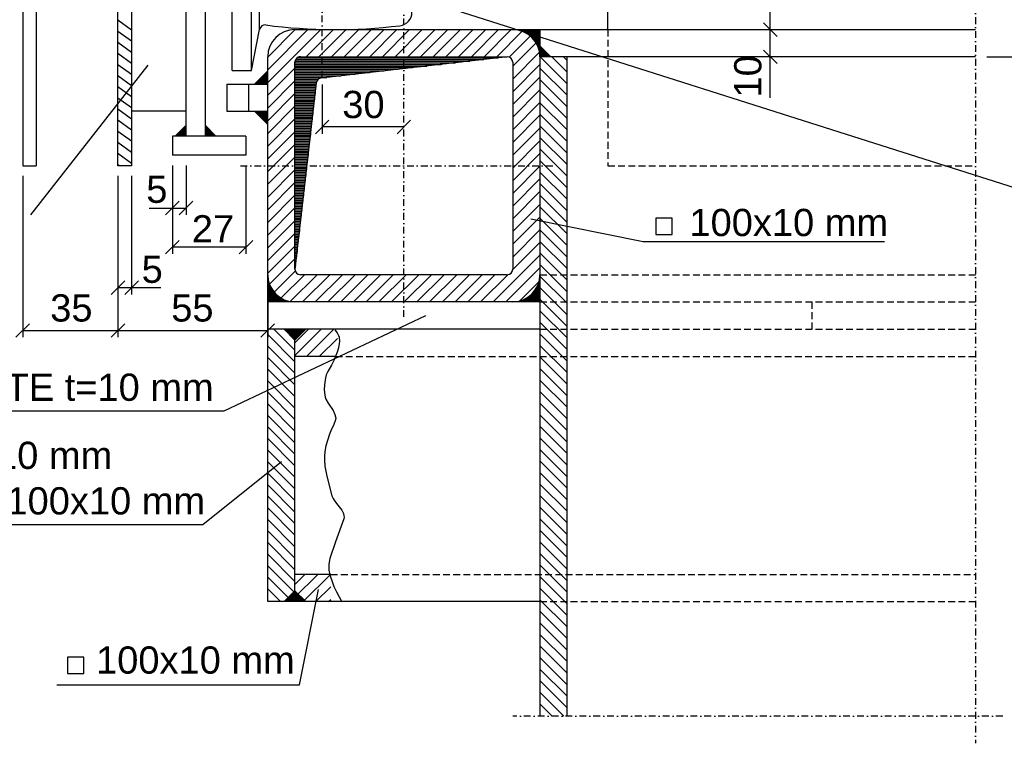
# Model space of a CAD drawing. Header units: millimetres. Extents: x -199700 to -180307, y -39802 to -30209.
# Tile 5 of 11: x -191993 to -191631, y -39699 to -39433. Entities that reach past the tile are written whole.
import ezdxf

# ---------------------------------------------------------------- set-up
doc = ezdxf.new("R2010")
doc.units = ezdxf.units.MM
doc.header["$LTSCALE"] = 5
doc.header["$MEASUREMENT"] = 0
for name, pattern in [('DASHDOT', [1, 0.5, -0.25, 0, -0.25]), ('DASHED', [0.75, 0.5, -0.25]), ('HIDDEN', [0.375, 0.25, -0.125])]:
    doc.linetypes.add(name, pattern=pattern)
for name, color, linetype in [('2', 7, 'CONTINUOUS'), ('3', 7, 'CONTINUOUS'), ('5', 7, 'CONTINUOUS'), ('7', 7, 'CONTINUOUS'), ('Beschriftung', 7, 'CONTINUOUS')]:
    doc.layers.add(name, color=color, linetype=linetype)

# ---------------------------------------------------------------- blocks, each defined once
blk = doc.blocks.new('VER')
at = {"layer": '2', "color": 7, "linetype": 'Continuous'}
for p, q in [((0, -40), (40, 0)), ((0, -35.757), (35.757, 0)), ((0, -31.515), (31.515, 0)), ((0, -27.273), (27.273, 0)), ((0, -23.029), (23.029, 0)), ((0, -18.787), (18.787, 0)), ((0, -14.545), (14.545, 0)), ((0, -10.301), (10.301, 0)), ((0, -6.059), (6.059, 0)), ((0, -1.817), (1.817, 0))]:
    blk.add_line(p, q, dxfattribs=at)

msp = doc.modelspace()

# ---------------------------------------------------------------- linework, layer by layer
at = {"layer": '2', "color": 7, "linetype": 'DASHDOT'}
for p, q in [((-191641.5, -39202.88), (-191641.5, -39698.9)), ((-191881.49, -39454.61), (-191881.49, -39326.89)), ((-191851.49, -39542.41), (-191851.49, -39426.9)), ((-191911.49, -39486.9), (-191796.03, -39486.9)), ((-191631.5, -39688.9), (-191811.49, -39688.9))]:
    msp.add_line(p, q, dxfattribs=at)
at = {"layer": '2', "color": 7, "linetype": 'Continuous'}
for p, q in [((-191931.49, -39475.99), (-191931.49, -39297.19)), ((-191924.49, -39295.82), (-191924.49, -39475.99)), ((-191991.49, -39309.35), (-191991.49, -39486.9)), ((-191986.49, -39309.35), (-191986.49, -39486.9)), ((-191956.49, -39486.9), (-191956.49, -39317.64)), ((-191951.49, -39317.64), (-191951.49, -39486.9)), ((-191914.49, -39451.9), (-191914.49, -39321.9)), ((-191907.49, -39451.9), (-191907.49, -39321.9)), ((-191904.49, -39436.9), (-191904.49, -39336.9)), ((-191776.49, -39436.9), (-191776.49, -39426.9)), ((-191907.49, -39451.9), (-191904.49, -39436.9)), ((-191891.49, -39436.9), (-191641.5, -39436.9)), ((-191801.49, -39437.2), (-191809.06, -39437.2)), ((-191801.49, -39437.5), (-191808.08, -39437.5)), ((-191801.49, -39437.8), (-191807.35, -39437.8)), ((-191801.49, -39438.1), (-191806.75, -39438.1)), ((-191801.49, -39438.4), (-191806.23, -39438.4)), ((-191801.49, -39436.9), (-191801.49, -39688.9)), ((-191801.49, -39438.7), (-191805.77, -39438.7)), ((-191801.49, -39439), (-191805.36, -39439)), ((-191801.49, -39439.3), (-191805, -39439.3)), ((-191801.49, -39439.6), (-191804.66, -39439.6)), ((-191801.49, -39439.9), (-191804.35, -39439.9)), ((-191801.49, -39440.2), (-191804.07, -39440.2)), ((-191801.49, -39440.5), (-191803.81, -39440.5)), ((-191801.49, -39440.8), (-191803.57, -39440.8)), ((-191801.49, -39441.1), (-191803.35, -39441.1)), ((-191801.49, -39441.4), (-191803.14, -39441.4)), ((-191801.49, -39441.7), (-191802.95, -39441.7)), ((-191801.49, -39442), (-191802.78, -39442)), ((-191801.49, -39442.3), (-191802.62, -39442.3)), ((-191801.49, -39442.6), (-191802.47, -39442.6)), ((-191801.49, -39442.9), (-191802.33, -39442.9)), ((-191801.49, -39443.2), (-191802.2, -39443.2)), ((-191801.49, -39443.5), (-191802.09, -39443.5)), ((-191801.49, -39443.8), (-191801.99, -39443.8)), ((-191801.49, -39444.1), (-191801.89, -39444.1)), ((-191801.49, -39444.4), (-191801.81, -39444.4)), ((-191801.49, -39444.7), (-191801.74, -39444.7)), ((-191801.49, -39445), (-191801.68, -39445)), ((-191801.49, -39445.3), (-191801.62, -39445.3)), ((-191901.49, -39646.9), (-191901.49, -39446.9)), ((-191891.49, -39524.9), (-191891.49, -39448.9)), ((-191889.49, -39446.9), (-191813.49, -39446.9)), ((-191813.49, -39446.9), (-191881.92, -39454.72)), ((-191811.49, -39448.9), (-191811.49, -39524.9)), ((-191641.5, -39446.9), (-191801.49, -39446.9)), ((-191791.49, -39688.9), (-191791.49, -39446.9)), ((-191914.49, -39451.9), (-191907.49, -39451.9)), ((-191883.68, -39456.48), (-191891.49, -39524.9)), ((-191916.49, -39456.9), (-191901.49, -39456.9)), ((-191916.49, -39456.9), (-191916.49, -39466.9)), ((-191908.49, -39456.9), (-191908.49, -39466.9)), ((-191931.49, -39466.9), (-191951.49, -39466.9)), ((-191916.49, -39466.9), (-191901.49, -39466.9)), ((-191909.49, -39475.99), (-191936.49, -39475.99)), ((-191936.49, -39475.99), (-191936.49, -39482.99)), ((-191909.49, -39475.99), (-191909.49, -39482.99)), ((-191909.49, -39482.99), (-191936.49, -39482.99)), ((-191991.49, -39486.9), (-191986.49, -39486.9)), ((-191951.49, -39486.9), (-191956.49, -39486.9)), ((-191901.49, -39528.5), (-191901.37, -39528.5)), ((-191901.49, -39528.8), (-191901.31, -39528.8)), ((-191813.49, -39526.9), (-191889.49, -39526.9)), ((-191801.49, -39528.8), (-191801.68, -39528.8)), ((-191801.49, -39528.5), (-191801.62, -39528.5)), ((-191901.49, -39529.1), (-191901.25, -39529.1)), ((-191901.49, -39529.4), (-191901.18, -39529.4)), ((-191901.49, -39529.7), (-191901.09, -39529.7)), ((-191901.49, -39530), (-191901, -39530)), ((-191901.49, -39530.3), (-191900.9, -39530.3)), ((-191901.49, -39530.6), (-191900.79, -39530.6)), ((-191901.49, -39530.9), (-191900.66, -39530.9)), ((-191901.49, -39531.2), (-191900.52, -39531.2)), ((-191901.49, -39531.5), (-191900.37, -39531.5)), ((-191901.49, -39531.8), (-191900.21, -39531.8)), ((-191901.49, -39532.1), (-191900.04, -39532.1)), ((-191901.49, -39532.4), (-191899.85, -39532.4)), ((-191801.49, -39532.4), (-191803.14, -39532.4)), ((-191801.49, -39532.1), (-191802.95, -39532.1)), ((-191801.49, -39531.8), (-191802.78, -39531.8)), ((-191801.49, -39531.5), (-191802.62, -39531.5)), ((-191801.49, -39531.2), (-191802.47, -39531.2)), ((-191801.49, -39530.9), (-191802.33, -39530.9)), ((-191801.49, -39530.6), (-191802.2, -39530.6)), ((-191801.49, -39530.3), (-191802.09, -39530.3)), ((-191801.49, -39530), (-191801.99, -39530)), ((-191801.49, -39529.7), (-191801.89, -39529.7)), ((-191801.49, -39529.4), (-191801.81, -39529.4)), ((-191801.49, -39529.1), (-191801.74, -39529.1)), ((-191901.49, -39532.7), (-191899.64, -39532.7)), ((-191901.49, -39533), (-191899.42, -39533)), ((-191901.49, -39533.3), (-191899.18, -39533.3)), ((-191901.49, -39533.6), (-191898.92, -39533.6)), ((-191901.49, -39533.9), (-191898.64, -39533.9)), ((-191901.49, -39534.2), (-191898.33, -39534.2)), ((-191901.49, -39534.5), (-191897.99, -39534.5)), ((-191901.49, -39534.8), (-191897.63, -39534.8)), ((-191901.49, -39535.1), (-191897.22, -39535.1)), ((-191901.49, -39535.4), (-191896.76, -39535.4)), ((-191901.49, -39535.7), (-191896.24, -39535.7)), ((-191901.49, -39536), (-191895.64, -39536)), ((-191801.49, -39536), (-191807.35, -39536)), ((-191801.49, -39535.7), (-191806.75, -39535.7)), ((-191801.49, -39535.4), (-191806.23, -39535.4)), ((-191801.49, -39535.1), (-191805.77, -39535.1)), ((-191801.49, -39534.8), (-191805.36, -39534.8)), ((-191801.49, -39534.5), (-191805, -39534.5)), ((-191801.49, -39534.2), (-191804.66, -39534.2)), ((-191801.49, -39533.9), (-191804.35, -39533.9)), ((-191801.49, -39533.6), (-191804.07, -39533.6)), ((-191801.49, -39533.3), (-191803.81, -39533.3)), ((-191801.49, -39533), (-191803.57, -39533)), ((-191801.49, -39532.7), (-191803.35, -39532.7)), ((-191901.49, -39536.3), (-191894.91, -39536.3)), ((-191901.49, -39536.6), (-191893.93, -39536.6)), ((-191801.49, -39536.9), (-191901.49, -39536.9)), ((-191801.49, -39536.6), (-191809.06, -39536.6)), ((-191801.49, -39536.3), (-191808.08, -39536.3)), ((-191801.49, -39546.9), (-191901.49, -39546.9)), ((-191891.49, -39646.9), (-191891.49, -39546.9)), ((-191876.55, -39556.9), (-191891.49, -39556.9)), ((-191878.32, -39636.9), (-191891.49, -39636.9)), ((-191801.49, -39646.9), (-191901.49, -39646.9))]:
    msp.add_line(p, q, dxfattribs=at)
at = {"layer": '2', "color": 7, "linetype": 'DASHED'}
for p, q in [((-191776.49, -39436.9), (-191776.49, -39486.9)), ((-191776.49, -39486.9), (-191641.5, -39486.9)), ((-191801.49, -39526.9), (-191641.5, -39526.9)), ((-191801.49, -39536.9), (-191641.5, -39536.9)), ((-191701.49, -39546.9), (-191701.49, -39536.9)), ((-191801.49, -39546.9), (-191641.5, -39546.9)), ((-191876.55, -39556.9), (-191641.5, -39556.9)), ((-191878.32, -39636.9), (-191641.5, -39636.9)), ((-191801.49, -39646.9), (-191641.5, -39646.9))]:
    msp.add_line(p, q, dxfattribs=at)
at = {"layer": '2', "color": 7, "linetype": 'HIDDEN'}
msp.add_lwpolyline([(-191891.49, -39524.9), (-191891.49, -39448.9, -0.414214), (-191889.49, -39446.9), (-191813.49, -39446.9), (-191881.92, -39454.72, 0.349023), (-191883.68, -39456.48), (-191891.49, -39524.9)], format="xyb", dxfattribs=at)
at = {"layer": '2', "color": 7, "linetype": 'Continuous'}
msp.add_lwpolyline([(-191876.87, -39547.17), (-191876.02, -39548.24), (-191875.46, -39549.19), (-191875.25, -39549.87), (-191875.12, -39551.35), (-191875.18, -39552.13), (-191875.51, -39553.73), (-191876.01, -39555.34), (-191877.14, -39558.36), (-191878.04, -39560.13), (-191879.44, -39562.41), (-191879.96, -39563.61), (-191880.28, -39564.79), (-191880.66, -39567.27), (-191880.7, -39569.15), (-191880.51, -39570.99), (-191880.33, -39571.86), (-191880.08, -39572.61), (-191879.31, -39574.02), (-191877.43, -39576.77), (-191876.77, -39578.24), (-191876.51, -39579.54), (-191876.58, -39580.18), (-191877.25, -39581.93), (-191878.36, -39584.23), (-191878.83, -39585.43), (-191880.12, -39589.66), (-191880.52, -39591.8), (-191880.65, -39593.59), (-191880.65, -39594.79), (-191880.46, -39597.22), (-191879.8, -39600.86), (-191877.89, -39608.05), (-191877.5, -39609.04), (-191877.12, -39609.68), (-191876.21, -39610.93), (-191874.3, -39613.35), (-191873.66, -39614.58), (-191873.47, -39615.41), (-191873.46, -39615.84), (-191873.58, -39616.49), (-191876.58, -39624.92), (-191878.64, -39631.11), (-191879.04, -39633.09), (-191879.07, -39634.44), (-191879, -39635.35), (-191878.64, -39637.11), (-191877.71, -39639.92), (-191877.15, -39641.29), (-191876.21, -39643.3), (-191874.28, -39647)], dxfattribs=at)
for centre, radius, start, end in [((-191853.48, -39430.54), 4.98, 276.1307, 359.9998), ((-191902.51, -39437.2), 2, 82.1822, 168.6907), ((-191876.49, -39239.9), 197, 262.4904, 276.8658), ((-191891.49, -39446.9), 10, 90, 180), ((-191811.49, -39446.9), 10, 0, 90), ((-191889.49, -39448.9), 2, 90, 180), ((-191813.49, -39448.9), 2, 0, 90), ((-191881.69, -39456.71), 2, 96.5195, 173.4801), ((-191889.49, -39524.9), 2, 180, 270), ((-191813.49, -39524.9), 2, 270, 0), ((-191891.49, -39526.9), 10, 180, 270), ((-191811.49, -39526.9), 10, 270, 0)]:
    msp.add_arc(centre, radius, start, end, dxfattribs=at)
at = {"layer": '3', "color": 7, "linetype": 'Continuous'}
for p, q in [((-191716.88, -39461.97), (-191716.88, -39408.87)), ((-191719.38, -39434.4), (-191714.38, -39439.4)), ((-191714.38, -39439.4), (-191719.38, -39434.4)), ((-191724.84, -39436.9), (-191714.38, -39436.9)), ((-191719.38, -39444.4), (-191714.38, -39449.4)), ((-191881.49, -39457.11), (-191881.49, -39475.14)), ((-191878.99, -39470.14), (-191883.99, -39475.14)), ((-191853.99, -39475.14), (-191848.99, -39470.14)), ((-191851.49, -39472.64), (-191881.49, -39472.64)), ((-191936.49, -39486.74), (-191936.49, -39519.28)), ((-191931.49, -39486.74), (-191931.49, -39504.91)), ((-191909.49, -39486.74), (-191909.49, -39519.28)), ((-191991.49, -39490.65), (-191991.49, -39549.87)), ((-191956.49, -39490.65), (-191956.49, -39549.87)), ((-191951.49, -39490.65), (-191951.49, -39534.19)), ((-191933.99, -39499.91), (-191938.99, -39504.91)), ((-191933.99, -39504.91), (-191928.99, -39499.91)), ((-191945, -39502.41), (-191931.49, -39502.41)), ((-191933.99, -39514.28), (-191938.99, -39519.28)), ((-191911.99, -39519.28), (-191906.99, -39514.28)), ((-191909.49, -39516.78), (-191936.49, -39516.78)), ((-191953.99, -39529.19), (-191958.99, -39534.19)), ((-191940.79, -39531.69), (-191956.49, -39531.69)), ((-191953.99, -39534.19), (-191948.99, -39529.19)), ((-191901.49, -39529.4), (-191901.49, -39549.87)), ((-191993.99, -39549.87), (-191988.99, -39544.87)), ((-191953.99, -39544.87), (-191958.99, -39549.87)), ((-191958.99, -39549.87), (-191953.99, -39544.87)), ((-191898.99, -39544.87), (-191903.99, -39549.87)), ((-191991.49, -39547.37), (-191901.49, -39547.37))]:
    msp.add_line(p, q, dxfattribs=at)
at = {"layer": '5', "color": 7, "linetype": 'Continuous'}
for p, q in [((-191951.49, -39437.11), (-191956.49, -39433.48)), ((-191951.49, -39441.21), (-191956.49, -39437.57)), ((-191901.49, -39456.38), (-191882.02, -39436.9)), ((-191901.49, -39451.71), (-191886.7, -39436.9)), ((-191901.49, -39447.04), (-191891.35, -39436.9)), ((-191887.35, -39446.9), (-191877.35, -39436.9)), ((-191882.69, -39446.9), (-191872.69, -39436.9)), ((-191878.02, -39446.9), (-191868.02, -39436.9)), ((-191873.35, -39446.9), (-191863.35, -39436.9)), ((-191868.69, -39446.9), (-191858.69, -39436.9)), ((-191864.02, -39446.9), (-191854.02, -39436.9)), ((-191859.35, -39446.9), (-191849.35, -39436.9)), ((-191854.69, -39446.9), (-191844.69, -39436.9)), ((-191850.02, -39446.9), (-191840.02, -39436.9)), ((-191845.34, -39446.9), (-191835.34, -39436.9)), ((-191840.68, -39446.9), (-191830.68, -39436.9)), ((-191836.02, -39446.9), (-191826.02, -39436.9)), ((-191831.35, -39446.9), (-191821.35, -39436.9)), ((-191826.68, -39446.9), (-191816.68, -39436.9)), ((-191822.02, -39446.9), (-191812.02, -39436.9)), ((-191817.35, -39446.9), (-191807.99, -39437.54)), ((-191951.49, -39445.27), (-191956.49, -39441.64)), ((-191812.81, -39447.03), (-191805.05, -39439.27)), ((-191811.49, -39450.38), (-191802.91, -39441.8)), ((-191951.49, -39449.35), (-191956.49, -39445.72)), ((-191811.49, -39455.05), (-191801.65, -39445.2)), ((-191891.49, -39449.08), (-191832.55, -39449.08)), ((-191891.45, -39448.48), (-191827.3, -39448.48)), ((-191891.21, -39447.88), (-191822.05, -39447.88)), ((-191890.67, -39447.28), (-191816.8, -39447.28)), ((-191801.37, -39446.9), (-191791.49, -39456.78)), ((-191797.12, -39446.9), (-191791.49, -39452.53)), ((-191792.88, -39446.9), (-191791.49, -39448.29)), ((-191951.49, -39453.43), (-191956.49, -39449.8)), ((-191901.49, -39461.04), (-191891.49, -39451.04)), ((-191891.49, -39449.68), (-191837.8, -39449.68)), ((-191891.49, -39450.28), (-191843.05, -39450.28)), ((-191891.49, -39450.88), (-191848.3, -39450.88)), ((-191891.49, -39451.48), (-191853.55, -39451.48)), ((-191891.49, -39452.08), (-191858.8, -39452.08)), ((-191891.49, -39452.68), (-191864.05, -39452.68)), ((-191811.49, -39459.7), (-191801.49, -39449.7)), ((-191801.49, -39451.02), (-191791.49, -39461.02)), ((-191951.49, -39457.51), (-191956.49, -39453.88)), ((-191901.49, -39465.71), (-191891.49, -39455.71)), ((-191891.49, -39453.28), (-191869.3, -39453.28)), ((-191891.49, -39453.88), (-191874.55, -39453.88)), ((-191891.49, -39454.48), (-191879.8, -39454.48)), ((-191891.49, -39455.08), (-191882.85, -39455.08)), ((-191891.49, -39455.68), (-191883.4, -39455.68)), ((-191891.49, -39456.28), (-191883.64, -39456.28)), ((-191811.49, -39464.38), (-191801.49, -39454.38)), ((-191801.49, -39455.26), (-191791.49, -39465.26)), ((-191951.49, -39461.59), (-191956.49, -39457.96)), ((-191891.49, -39456.88), (-191883.72, -39456.88)), ((-191891.49, -39457.48), (-191883.79, -39457.48)), ((-191891.49, -39458.08), (-191883.86, -39458.08)), ((-191891.49, -39458.68), (-191883.93, -39458.68)), ((-191891.49, -39459.28), (-191884, -39459.28)), ((-191891.49, -39459.88), (-191884.06, -39459.88)), ((-191811.49, -39469.05), (-191801.49, -39459.05)), ((-191801.49, -39459.5), (-191791.49, -39469.5)), ((-191951.49, -39465.68), (-191956.49, -39462.04)), ((-191901.49, -39470.38), (-191891.49, -39460.38)), ((-191891.49, -39460.48), (-191884.13, -39460.48)), ((-191891.49, -39461.08), (-191884.2, -39461.08)), ((-191891.49, -39461.68), (-191884.27, -39461.68)), ((-191891.49, -39462.28), (-191884.34, -39462.28)), ((-191891.49, -39462.88), (-191884.41, -39462.88)), ((-191891.49, -39463.48), (-191884.48, -39463.48)), ((-191811.49, -39473.72), (-191801.49, -39463.72)), ((-191801.49, -39463.75), (-191791.49, -39473.75)), ((-191951.49, -39469.77), (-191956.49, -39466.14)), ((-191901.49, -39475.05), (-191891.49, -39465.05)), ((-191891.49, -39464.08), (-191884.54, -39464.08)), ((-191891.49, -39464.68), (-191884.61, -39464.68)), ((-191891.49, -39465.28), (-191884.68, -39465.28)), ((-191891.49, -39465.88), (-191884.75, -39465.88)), ((-191891.49, -39466.48), (-191884.82, -39466.48)), ((-191891.49, -39467.08), (-191884.89, -39467.08)), ((-191951.49, -39473.83), (-191956.49, -39470.19)), ((-191901.49, -39479.71), (-191891.49, -39469.71)), ((-191891.49, -39467.68), (-191884.96, -39467.68)), ((-191891.49, -39468.28), (-191885.02, -39468.28)), ((-191891.49, -39468.88), (-191885.09, -39468.88)), ((-191891.49, -39469.48), (-191885.16, -39469.48)), ((-191891.49, -39470.08), (-191885.23, -39470.08)), ((-191891.49, -39470.68), (-191885.3, -39470.68)), ((-191811.49, -39478.38), (-191801.49, -39468.38)), ((-191801.49, -39467.99), (-191791.49, -39477.99)), ((-191951.49, -39477.92), (-191956.49, -39474.28)), ((-191901.49, -39484.38), (-191891.49, -39474.38)), ((-191891.49, -39471.28), (-191885.37, -39471.28)), ((-191891.49, -39471.88), (-191885.44, -39471.88)), ((-191891.49, -39472.48), (-191885.5, -39472.48)), ((-191891.49, -39473.08), (-191885.57, -39473.08)), ((-191891.49, -39473.68), (-191885.64, -39473.68)), ((-191891.49, -39474.28), (-191885.71, -39474.28)), ((-191811.49, -39483.05), (-191801.49, -39473.05)), ((-191801.49, -39472.23), (-191791.49, -39482.23)), ((-191891.49, -39474.88), (-191885.78, -39474.88)), ((-191891.49, -39475.48), (-191885.85, -39475.48)), ((-191891.49, -39476.08), (-191885.92, -39476.08)), ((-191891.49, -39476.68), (-191885.98, -39476.68)), ((-191891.49, -39477.28), (-191886.05, -39477.28)), ((-191891.49, -39477.88), (-191886.12, -39477.88)), ((-191811.49, -39487.72), (-191801.49, -39477.72)), ((-191801.49, -39476.48), (-191791.49, -39486.48)), ((-191951.49, -39481.98), (-191956.49, -39478.35)), ((-191901.49, -39489.05), (-191891.49, -39479.05)), ((-191891.49, -39478.48), (-191886.19, -39478.48)), ((-191891.49, -39479.08), (-191886.26, -39479.08)), ((-191891.49, -39479.68), (-191886.33, -39479.68)), ((-191891.49, -39480.28), (-191886.4, -39480.28)), ((-191891.49, -39480.88), (-191886.46, -39480.88)), ((-191891.49, -39481.48), (-191886.53, -39481.48)), ((-191801.49, -39480.72), (-191791.49, -39490.72)), ((-191951.49, -39486.06), (-191956.49, -39482.43)), ((-191901.49, -39493.71), (-191891.49, -39483.71)), ((-191891.49, -39482.08), (-191886.6, -39482.08)), ((-191891.49, -39482.68), (-191886.67, -39482.68)), ((-191891.49, -39483.28), (-191886.74, -39483.28)), ((-191891.49, -39483.88), (-191886.81, -39483.88)), ((-191891.49, -39484.48), (-191886.88, -39484.48)), ((-191891.49, -39485.08), (-191886.94, -39485.08)), ((-191811.49, -39492.38), (-191801.49, -39482.38)), ((-191801.49, -39484.96), (-191791.49, -39494.96)), ((-191955.95, -39486.9), (-191956.49, -39486.51)), ((-191901.49, -39498.38), (-191891.49, -39488.38)), ((-191891.49, -39485.68), (-191887.01, -39485.68)), ((-191891.49, -39486.28), (-191887.08, -39486.28)), ((-191891.49, -39486.88), (-191887.15, -39486.88)), ((-191891.49, -39487.48), (-191887.22, -39487.48)), ((-191891.49, -39488.08), (-191887.29, -39488.08)), ((-191891.49, -39488.68), (-191887.36, -39488.68)), ((-191811.49, -39497.05), (-191801.49, -39487.05)), ((-191891.49, -39489.28), (-191887.42, -39489.28)), ((-191891.49, -39489.88), (-191887.49, -39489.88)), ((-191891.49, -39490.48), (-191887.56, -39490.48)), ((-191891.49, -39491.08), (-191887.63, -39491.08)), ((-191891.49, -39491.68), (-191887.7, -39491.68)), ((-191891.49, -39492.28), (-191887.77, -39492.28)), ((-191811.49, -39501.72), (-191801.49, -39491.72)), ((-191801.49, -39489.2), (-191791.49, -39499.2)), ((-191901.49, -39503.05), (-191891.49, -39493.05)), ((-191891.49, -39492.88), (-191887.84, -39492.88)), ((-191891.49, -39493.48), (-191887.9, -39493.48)), ((-191891.49, -39494.08), (-191887.97, -39494.08)), ((-191891.49, -39494.68), (-191888.04, -39494.68)), ((-191891.49, -39495.28), (-191888.11, -39495.28)), ((-191891.49, -39495.88), (-191888.18, -39495.88)), ((-191801.49, -39493.45), (-191791.49, -39503.45)), ((-191901.49, -39507.71), (-191891.49, -39497.71)), ((-191891.49, -39496.48), (-191888.25, -39496.48)), ((-191891.49, -39497.08), (-191888.32, -39497.08)), ((-191891.49, -39497.68), (-191888.38, -39497.68)), ((-191891.49, -39498.28), (-191888.45, -39498.28)), ((-191891.49, -39498.88), (-191888.52, -39498.88)), ((-191891.49, -39499.48), (-191888.59, -39499.48)), ((-191811.49, -39506.38), (-191801.49, -39496.38)), ((-191801.49, -39497.69), (-191791.49, -39507.69)), ((-191901.49, -39512.38), (-191891.49, -39502.38)), ((-191891.49, -39500.08), (-191888.66, -39500.08)), ((-191891.49, -39500.68), (-191888.73, -39500.68)), ((-191891.49, -39501.28), (-191888.8, -39501.28)), ((-191891.49, -39501.88), (-191888.86, -39501.88)), ((-191891.49, -39502.48), (-191888.93, -39502.48)), ((-191891.49, -39503.08), (-191889, -39503.08)), ((-191811.49, -39511.06), (-191801.49, -39501.06)), ((-191801.49, -39501.93), (-191791.49, -39511.93)), ((-191901.49, -39517.05), (-191891.49, -39507.05)), ((-191891.49, -39503.68), (-191889.07, -39503.68)), ((-191891.49, -39504.28), (-191889.14, -39504.28)), ((-191891.49, -39504.88), (-191889.21, -39504.88)), ((-191891.49, -39505.48), (-191889.28, -39505.48)), ((-191891.49, -39506.08), (-191889.34, -39506.08)), ((-191891.49, -39506.68), (-191889.41, -39506.68)), ((-191811.49, -39515.72), (-191801.49, -39505.72)), ((-191801.49, -39506.17), (-191791.49, -39516.17)), ((-191891.49, -39507.28), (-191889.48, -39507.28)), ((-191891.49, -39507.88), (-191889.55, -39507.88)), ((-191891.49, -39508.48), (-191889.62, -39508.48)), ((-191891.49, -39509.08), (-191889.69, -39509.08)), ((-191891.49, -39509.68), (-191889.76, -39509.68)), ((-191891.49, -39510.28), (-191889.82, -39510.28)), ((-191811.49, -39520.39), (-191801.49, -39510.39)), ((-191801.49, -39510.42), (-191791.49, -39520.42)), ((-191901.49, -39521.71), (-191891.49, -39511.71)), ((-191891.49, -39510.88), (-191889.89, -39510.88)), ((-191891.49, -39511.48), (-191889.96, -39511.48)), ((-191891.49, -39512.08), (-191890.03, -39512.08)), ((-191891.49, -39512.68), (-191890.1, -39512.68)), ((-191891.49, -39513.28), (-191890.17, -39513.28)), ((-191891.49, -39513.88), (-191890.24, -39513.88)), ((-191901.49, -39526.38), (-191891.49, -39516.38)), ((-191891.49, -39514.48), (-191890.3, -39514.48)), ((-191891.49, -39515.08), (-191890.37, -39515.08)), ((-191891.49, -39515.68), (-191890.44, -39515.68)), ((-191891.49, -39516.28), (-191890.51, -39516.28)), ((-191891.49, -39516.88), (-191890.58, -39516.88)), ((-191891.49, -39517.48), (-191890.65, -39517.48)), ((-191811.51, -39525.07), (-191801.49, -39515.05)), ((-191801.49, -39514.66), (-191791.49, -39524.66)), ((-191900.85, -39530.4), (-191891.49, -39521.05)), ((-191891.49, -39518.08), (-191890.72, -39518.08)), ((-191891.49, -39518.68), (-191890.78, -39518.68)), ((-191891.49, -39519.28), (-191890.85, -39519.28)), ((-191891.49, -39519.88), (-191890.92, -39519.88)), ((-191891.49, -39520.48), (-191890.99, -39520.48)), ((-191891.49, -39521.08), (-191891.06, -39521.08)), ((-191891.49, -39521.68), (-191891.13, -39521.68)), ((-191818.68, -39536.9), (-191801.49, -39519.72)), ((-191801.49, -39518.9), (-191791.49, -39528.9)), ((-191891.49, -39522.28), (-191891.2, -39522.28)), ((-191891.49, -39522.88), (-191891.26, -39522.88)), ((-191891.49, -39523.48), (-191891.33, -39523.48)), ((-191891.49, -39524.08), (-191891.4, -39524.08)), ((-191891.49, -39524.68), (-191891.47, -39524.68)), ((-191814.01, -39536.9), (-191801.49, -39524.39)), ((-191801.49, -39523.14), (-191791.49, -39533.14)), ((-191899.13, -39533.35), (-191891.37, -39525.59)), ((-191896.61, -39535.5), (-191888.02, -39526.9)), ((-191893.2, -39536.75), (-191883.35, -39526.9)), ((-191888.68, -39536.9), (-191878.68, -39526.9)), ((-191884.02, -39536.9), (-191874.02, -39526.9)), ((-191879.35, -39536.9), (-191869.35, -39526.9)), ((-191874.68, -39536.9), (-191864.68, -39526.9)), ((-191870.02, -39536.9), (-191860.02, -39526.9)), ((-191865.35, -39536.9), (-191855.35, -39526.9)), ((-191860.68, -39536.9), (-191850.68, -39526.9)), ((-191856.01, -39536.9), (-191846.01, -39526.9)), ((-191851.35, -39536.9), (-191841.35, -39526.9)), ((-191846.68, -39536.9), (-191836.68, -39526.9)), ((-191842.01, -39536.9), (-191832.01, -39526.9)), ((-191837.34, -39536.9), (-191827.34, -39526.9)), ((-191832.68, -39536.9), (-191822.68, -39526.9)), ((-191828.01, -39536.9), (-191818.01, -39526.9)), ((-191823.35, -39536.9), (-191813.33, -39526.89)), ((-191801.49, -39527.39), (-191791.49, -39537.39)), ((-191809.03, -39536.59), (-191801.81, -39529.37)), ((-191801.49, -39531.63), (-191791.49, -39541.63)), ((-191801.49, -39535.87), (-191791.49, -39545.87)), ((-191801.49, -39540.11), (-191791.49, -39550.11)), ((-191899.2, -39546.9), (-191891.49, -39554.61)), ((-191894.95, -39546.9), (-191891.49, -39550.36)), ((-191891.49, -39556.53), (-191881.86, -39546.9)), ((-191891.49, -39551.87), (-191886.53, -39546.9)), ((-191891.49, -39547.2), (-191891.2, -39546.9)), ((-191887.2, -39556.9), (-191877.2, -39546.9)), ((-191801.49, -39544.36), (-191791.49, -39554.36)), ((-191901.49, -39548.85), (-191891.49, -39558.85)), ((-191882.53, -39556.9), (-191875.89, -39550.26)), ((-191801.49, -39548.6), (-191791.49, -39558.6)), ((-191901.49, -39553.09), (-191891.49, -39563.09)), ((-191801.49, -39552.84), (-191791.49, -39562.84)), ((-191901.49, -39557.33), (-191891.49, -39567.33)), ((-191801.49, -39557.09), (-191791.49, -39567.09)), ((-191801.49, -39561.33), (-191791.49, -39571.33)), ((-191901.49, -39561.58), (-191891.49, -39571.58)), ((-191901.49, -39565.82), (-191891.49, -39575.82)), ((-191801.49, -39565.57), (-191791.49, -39575.57)), ((-191901.49, -39570.06), (-191891.49, -39580.06)), ((-191801.49, -39569.81), (-191791.49, -39579.81)), ((-191901.49, -39574.3), (-191891.49, -39584.3)), ((-191801.49, -39574.06), (-191791.49, -39584.06)), ((-191901.49, -39578.55), (-191891.49, -39588.55)), ((-191801.49, -39578.3), (-191791.49, -39588.3)), ((-191901.49, -39582.79), (-191891.49, -39592.79)), ((-191801.49, -39582.54), (-191791.49, -39592.54)), ((-191801.49, -39586.78), (-191791.49, -39596.78)), ((-191901.49, -39587.03), (-191891.49, -39597.03)), ((-191901.49, -39591.27), (-191891.49, -39601.27)), ((-191801.49, -39591.03), (-191791.49, -39601.03)), ((-191901.49, -39595.52), (-191891.49, -39605.52)), ((-191801.49, -39595.27), (-191791.49, -39605.27)), ((-191901.49, -39599.76), (-191891.49, -39609.76)), ((-191801.49, -39599.51), (-191791.49, -39609.51)), ((-191901.49, -39604), (-191891.49, -39614)), ((-191801.49, -39603.75), (-191791.49, -39613.75)), ((-191901.49, -39608.24), (-191891.49, -39618.24)), ((-191801.49, -39608), (-191791.49, -39618)), ((-191901.49, -39612.49), (-191891.49, -39622.49)), ((-191801.49, -39612.24), (-191791.49, -39622.24)), ((-191901.49, -39616.73), (-191891.49, -39626.73)), ((-191801.49, -39616.48), (-191791.49, -39626.48)), ((-191901.49, -39620.97), (-191891.49, -39630.97)), ((-191801.49, -39620.72), (-191791.49, -39630.72)), ((-191901.49, -39625.22), (-191891.49, -39635.22)), ((-191801.49, -39624.97), (-191791.49, -39634.97)), ((-191901.49, -39629.46), (-191891.49, -39639.46)), ((-191801.49, -39629.21), (-191791.49, -39639.21)), ((-191901.49, -39633.7), (-191891.49, -39643.7)), ((-191801.49, -39633.45), (-191791.49, -39643.45)), ((-191891.49, -39645.27), (-191883.13, -39636.9)), ((-191891.49, -39640.6), (-191887.8, -39636.9)), ((-191888.46, -39646.9), (-191878.46, -39636.9)), ((-191901.49, -39637.94), (-191892.53, -39646.9)), ((-191801.49, -39637.7), (-191791.49, -39647.7)), ((-191901.49, -39642.19), (-191896.78, -39646.9)), ((-191883.8, -39646.9), (-191878.32, -39641.43)), ((-191801.49, -39641.94), (-191791.49, -39651.94)), ((-191879.13, -39646.9), (-191878.32, -39646.1)), ((-191801.49, -39646.18), (-191791.49, -39656.18)), ((-191801.49, -39650.42), (-191791.49, -39660.42)), ((-191801.49, -39654.67), (-191791.49, -39664.67)), ((-191801.49, -39658.91), (-191791.49, -39668.91)), ((-191801.49, -39663.15), (-191791.49, -39673.15)), ((-191801.49, -39667.39), (-191791.49, -39677.39)), ((-191801.49, -39671.64), (-191791.49, -39681.64)), ((-191801.49, -39675.88), (-191791.49, -39685.88)), ((-191801.49, -39680.12), (-191792.71, -39688.9)), ((-191801.49, -39684.36), (-191796.96, -39688.9)), ((-191801.49, -39688.61), (-191801.2, -39688.9))]:
    msp.add_line(p, q, dxfattribs=at)
at = {"layer": '7', "color": 7, "linetype": 'Continuous'}
for p, q in [((-191637.35, -39446.9), (-191618.82, -39446.9)), ((-191945.49, -39450.02), (-191988.63, -39504.87)), ((-191925.34, -39618.56), (-191896.44, -39595.49)), ((-192050.86, -39618.56), (-191925.34, -39618.56))]:
    msp.add_line(p, q, dxfattribs=at)
for points in [[(-191340.34, -39496.88), (-191621.45, -39496.88), (-191863.45, -39419.88)], [(-191674.88, -39514.79), (-191763.62, -39514.79), (-191804.77, -39506.47)], [(-192123.82, -39576.88), (-191917.45, -39576.88), (-191843.45, -39541.88)], [(-191978.89, -39677.47), (-191889.77, -39677.47), (-191882.77, -39642.47)]]:
    msp.add_lwpolyline(points, dxfattribs=at)
for points in [[(-191752.91, -39506.1), (-191758.91, -39506.1), (-191758.91, -39512.1), (-191752.91, -39512.1)], [(-191969.09, -39667.25), (-191975.09, -39667.25), (-191975.09, -39673.25), (-191969.09, -39673.25)]]:
    msp.add_lwpolyline(points, close=True, dxfattribs=at)

# ---------------------------------------------------------------- block references
at = {"layer": '2', "color": 7, "linetype": 'Continuous', "zscale": 0.1}
for p, xscale, yscale, rotation in [((-191801.49, -39446.9), 0.1, 0.1, 90), ((-191901.49, -39456.9), 0.1200002, 0.1200002, 180), ((-191901.49, -39466.9), 0.1200002, 0.1200002, 270), ((-191931.49, -39475.99), 0.1, 0.1, 180), ((-191924.49, -39475.99), 0.1, 0.1, 90), ((-191891.49, -39546.9), 0.1, 0.1, 270), ((-191891.49, -39646.9), 0.1, 0.1, 180), ((-191891.49, -39646.9), 0.1, 0.1, 90)]:
    msp.add_blockref('VER', p, dxfattribs=dict(at, xscale=xscale, yscale=yscale, rotation=rotation))
at = {"layer": '2', "color": 7, "linetype": 'Continuous', "xscale": 0.1, "yscale": 0.1, "zscale": 0.1}
msp.add_blockref('VER', (-191891.49, -39546.9), dxfattribs=at)

# ---------------------------------------------------------------- texts
at = {"layer": 'Beschriftung', "linetype": 'Continuous', "insert": (-191730.14, -39461.85), "char_height": 10, "width": 173.6618, "attachment_point": 1, "rotation": 90, "line_spacing_factor": 0.5}
msp.add_mtext('{\\fArial|b0|i0|c0|p34;10}', dxfattribs=at)
at = {"layer": 'Beschriftung', "linetype": 'Continuous', "char_height": 10, "attachment_point": 1}
for s, insert, width, line_spacing_factor in [('{\\fArial|b0|i0|c0|p34;30}', (-191874.09, -39459.4), 173.6618, 0.5), ('{\\fArial|b0|i0|c0|p34;5}', (-191946.1, -39490.51), 173.6618, 0.5), ('{\\fArial|b0|i0|c0|p34;100x10 mm}', (-191746.57, -39502.72), 173.6618, 1.5), ('{\\fArial|b0|i0|c0|p34;27}', (-191929.37, -39505.04), 173.6618, 0.5), ('{\\fArial|b0|i0|c0|p34;5}', (-191947.8, -39519.87), 173.6618, 0.5), ('{\\fArial|b0|i0|c0|p34;35}', (-191981.38, -39534.08), 173.6618, 0.5), ('{\\fArial|b0|i0|c0|p34;55}', (-191936.93, -39534.08), 173.6618, 0.5), ('{\\fArial|b0|i0|c0|p34;CONNECTION PLATE t=10 mm\\PKNOTENBLECH t=10 mm}', (-192121.97, -39563.19), 204.0902, 1.5), ('{\\fArial|b0|i0|c0|p34;100x100x10 mm}', (-192027.75, -39604.9), 173.6618, 1.5), ('{\\fArial|b0|i0|c0|p34;100x10 mm}', (-191964.54, -39663.34), 173.6618, 1.5)]:
    msp.add_mtext(s, dxfattribs=dict(at, insert=insert, width=width, line_spacing_factor=line_spacing_factor))

doc.saveas('drawing.dxf')
